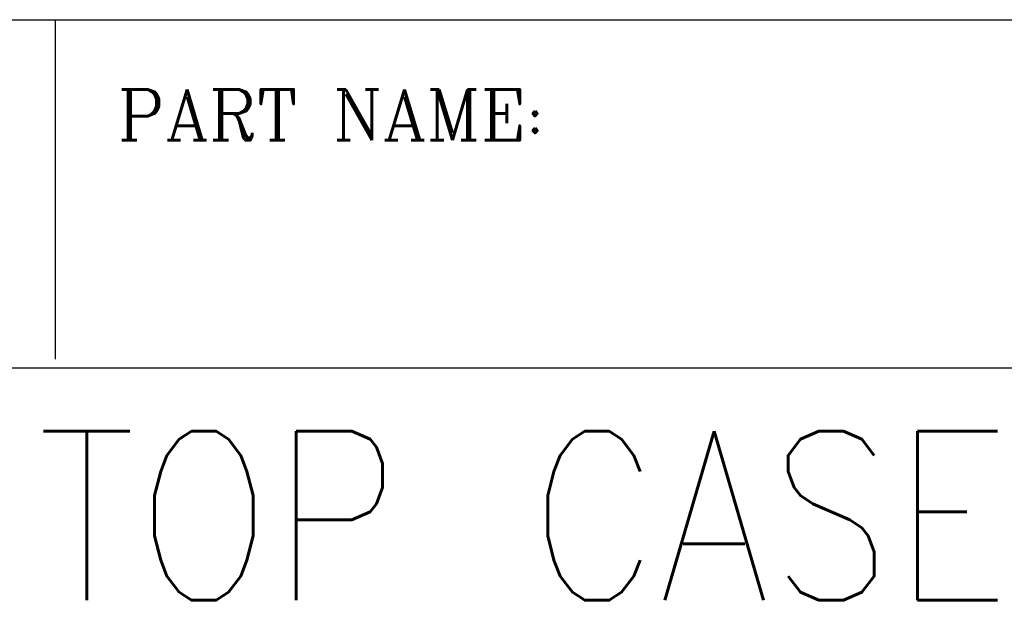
# Model space of a CAD drawing. Header units: millimetres. Extents: x 1261 to 1558, y 771 to 1231.
# Tile 65 of 105: x 1385 to 1408, y 1043 to 1057. Entities that reach past the tile are written whole.
import ezdxf
from ezdxf.enums import TextEntityAlignment as Align

# ---------------------------------------------------------------- set-up
doc = ezdxf.new("R2010")
doc.units = ezdxf.units.MM
doc.header["$LTSCALE"] = 30.734
doc.linetypes.add('CENTER', pattern=[0.6, 0.375, -0.075, 0.075, -0.075])
doc.layers.get('0').update_dxf_attribs({"linetype": 'CONTINUOUS'})
doc.layers.add('center', color=1, linetype='CENTER', lineweight=9)
doc.styles.add('CENTURY', font='ROMANC.shx')
doc.styles.get("Standard").update_dxf_attribs({"font": 'txt', "width": 0.85, "bigfont": 'gbcbig.shx'})

msp = doc.modelspace()

# ---------------------------------------------------------------- linework, layer by layer
at = {"linetype": 'Continuous'}
for p, q in [((1351.585, 1056.566), (1435.781, 1056.566)), ((1385.743, 1048.536), (1385.743, 1056.566)), ((1435.781, 1048.329), (1351.585, 1048.329))]:
    msp.add_line(p, q, dxfattribs=at)

# ---------------------------------------------------------------- texts
at = {"color": 3, "linetype": 'Continuous', "style": 'CENTURY'}
msp.add_text('PART NAME:', height=1.2, dxfattribs=at).set_placement((1387.205, 1054.317), align=Align.MIDDLE_LEFT)
at = {"layer": 'center', "insert": (1366.546, 1046.835), "char_height": 4, "width": 69.16252, "attachment_point": 1}
msp.add_mtext('{\\C3;PB-02 TOP CASE}', dxfattribs=at)

doc.saveas('drawing.dxf')
